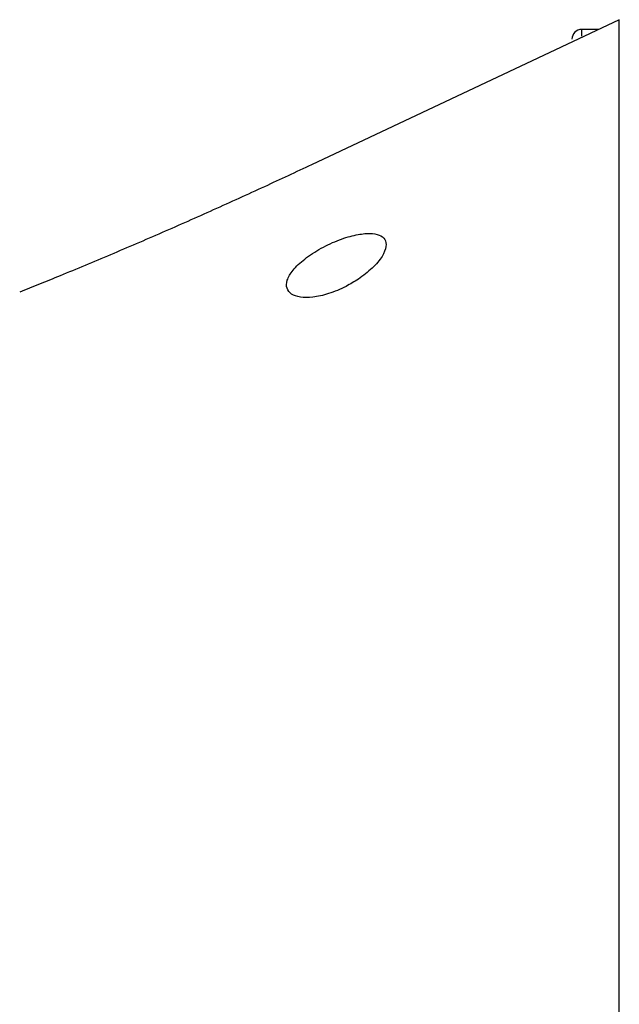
# Model space of a CAD drawing. Header units: inches. Extents: x 0.2 to 16.8, y 0.3 to 10.9.
# Tile 8 of 19: x 5.333 to 5.926, y 1.606 to 2.58. Entities that reach past the tile are written whole.
import ezdxf

# ---------------------------------------------------------------- set-up
doc = ezdxf.new("R2010")
doc.units = ezdxf.units.IN
doc.header["$MEASUREMENT"] = 0

msp = doc.modelspace()

# ---------------------------------------------------------------- linework, layer by layer
at = {"color": 7, "linetype": 'Continuous', "lineweight": 25}
for p, q in [((5.92552, 2.58005), (5.62129, 2.43662)), ((5.90521, 2.57048), (5.88849, 2.57048)), ((5.92552, 1.15957), (5.92552, 2.58005))]:
    msp.add_line(p, q, dxfattribs=at)
at = {"color": 8, "linetype": 'Continuous', "lineweight": 25}
msp.add_line((5.88849, 2.56374), (5.88849, 2.57048), dxfattribs=at)
at = {"color": 7, "linetype": 'Continuous', "lineweight": 25}
msp.add_arc((5.88849, 2.56063), 0.00984, 90, 180, dxfattribs=at)
for points, knots in [([(5.62129, 2.43662), (5.61354, 2.43297), (5.59803, 2.42567), (5.57406, 2.41456), (5.54941, 2.40328), (5.52409, 2.39184), (5.49878, 2.38057), (5.47337, 2.36941), (5.44793, 2.3584), (5.42248, 2.34754), (5.39725, 2.33694), (5.37375, 2.3272), (5.35199, 2.3183), (5.33918, 2.31314), (5.33275, 2.31055)], [0, 0, 0, 0, 0.078317, 0.156718, 0.241747, 0.326882, 0.412353, 0.497945, 0.585193, 0.67262, 0.760753, 0.849227, 0.92433, 1, 1, 1, 1]), ([(5.66754, 2.3235), (5.67233, 2.32705), (5.68195, 2.33416), (5.69159, 2.34582), (5.69568, 2.35586), (5.69432, 2.36312), (5.68859, 2.36754), (5.67888, 2.36915), (5.66533, 2.36766), (5.64861, 2.36273), (5.63058, 2.35446), (5.61422, 2.34385), (5.6024, 2.33262), (5.59647, 2.3224), (5.5962, 2.31415), (5.60087, 2.30831), (5.60985, 2.30519), (5.62261, 2.30517), (5.63837, 2.30873), (5.65414, 2.31516), (5.66355, 2.32102), (5.66754, 2.3235)], [0, 0, 0, 0, 0.056243, 0.112679, 0.16414, 0.210716, 0.256219, 0.304224, 0.357078, 0.415363, 0.477165, 0.538474, 0.595666, 0.647815, 0.696385, 0.743645, 0.791762, 0.842571, 0.897402, 0.95658, 1, 1, 1, 1])]:
    msp.add_open_spline(points, degree=3, knots=knots, dxfattribs=at)

doc.saveas('drawing.dxf')
